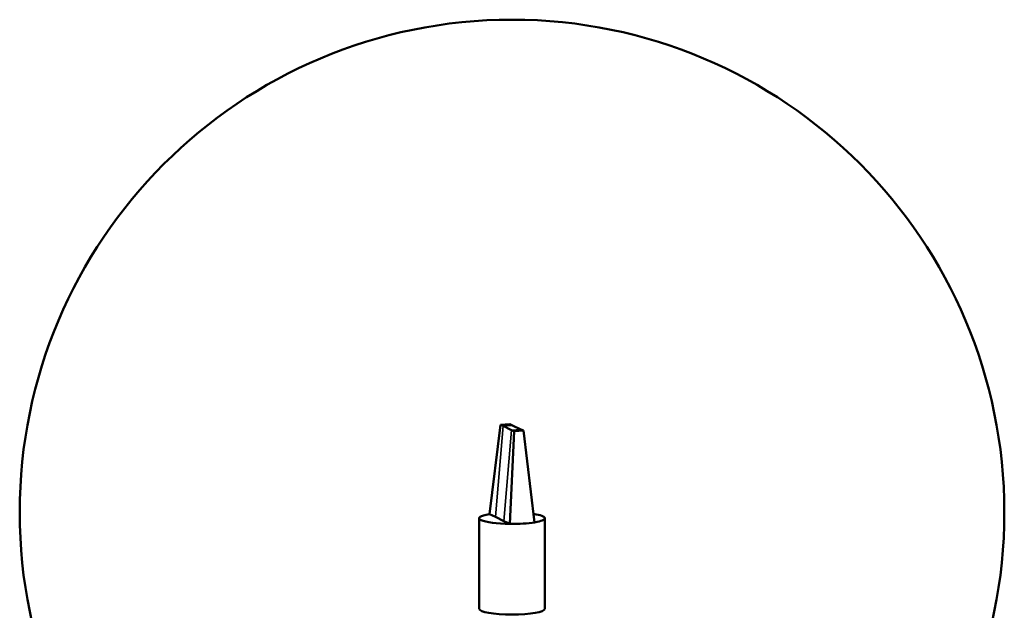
# Model space of a CAD drawing. Header units: millimetres. Extents: x 814 to 3201, y 212 to 4576.
# Tile 17 of 69: x 1590 to 1740, y 1822 to 1912. Entities that reach past the tile are written whole.
import ezdxf

# ---------------------------------------------------------------- set-up
doc = ezdxf.new("R2010")
doc.units = ezdxf.units.MM
doc.header["$LTSCALE"] = 18
doc.layers.add('Widoczne (ISO)', color=7, linetype='Continuous', lineweight=50)
doc.layers.add('Widoczne wąskie (ISO)', color=7, linetype='Continuous', lineweight=35)

msp = doc.modelspace()

# ---------------------------------------------------------------- linework, layer by layer
at = {"layer": 'Widoczne (ISO)'}
for p, q in [((1663.44, 1850.08), (1661.72, 1836.48)), ((1664.85, 1850.17), (1663.44, 1850.08)), ((1663.44, 1850.08), (1663.81, 1849.9)), ((1663.81, 1849.9), (1665.11, 1849.28)), ((1665.22, 1849.99), (1664.85, 1850.17)), ((1666.52, 1849.37), (1665.22, 1849.99)), ((1665.49, 1849.1), (1664.86, 1834.98)), ((1665.11, 1849.28), (1665.49, 1849.1)), ((1665.49, 1849.1), (1666.9, 1849.19)), ((1666.9, 1849.19), (1666.52, 1849.37)), ((1666.9, 1849.19), (1668.61, 1835.22)), ((1662.64, 1836.04), (1661.72, 1836.48)), ((1663.94, 1835.42), (1662.64, 1836.04)), ((1660.17, 1822.06), (1660.17, 1835.85)), ((1664.86, 1834.98), (1663.94, 1835.42)), ((1670.17, 1822.06), (1670.17, 1835.85))]:
    msp.add_line(p, q, dxfattribs=at)
msp.add_circle((1665.17, 1836.75), 75, dxfattribs=at)
for centre, major_axis, start_param, end_param in [((1665.17, 1835.85), (-5, 0), 5.472972, 7.791531), ((1665.17, 1835.85), (5, 0), 5.472972, 7.136046), ((1665.17, 1835.85), (5, 0), 4.649938, 5.472972), ((1665.17, 1822.06), (5, 0), 3.141593, 6.283185)]:
    msp.add_ellipse(centre, major_axis=major_axis, ratio=0.173648, start_param=start_param, end_param=end_param, dxfattribs=at)
at = {"layer": 'Widoczne wąskie (ISO)'}
for p, q in [((1662.64, 1836.04), (1663.81, 1849.9)), ((1663.81, 1849.9), (1665.22, 1849.99)), ((1663.94, 1835.42), (1665.11, 1849.28)), ((1665.11, 1849.28), (1666.52, 1849.37))]:
    msp.add_line(p, q, dxfattribs=at)

doc.saveas('drawing.dxf')
